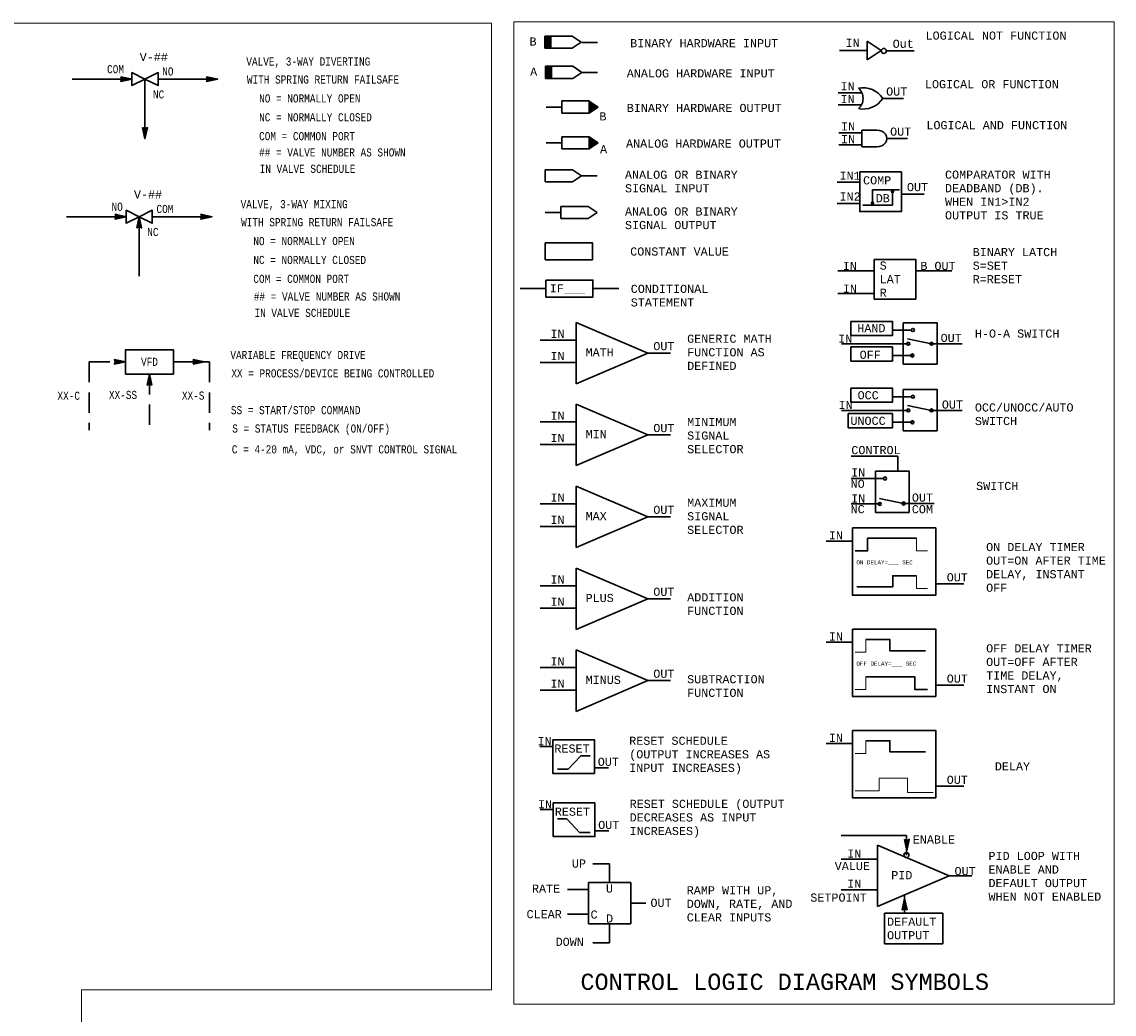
# Model space of a CAD drawing. Header units: inches. Extents: x 1.9 to 32, y 0.4 to 20.5.
# Tile 10 of 10: x 17.1 to 30.6, y 8.3 to 20.5. Entities that reach past the tile are written whole.
import ezdxf
from ezdxf.enums import TextEntityAlignment as Align

# ---------------------------------------------------------------- set-up
doc = ezdxf.new("R2010")
doc.units = ezdxf.units.IN
doc.header["$MEASUREMENT"] = 0
doc.linetypes.add('HIDDEN', pattern=[0.375, 0.25, -0.125])
for name, color, linetype, lineweight in [('M-ANNO-SYMB', 6, 'Continuous', 30), ('M-ANNO-TEXT', 2, 'Continuous', 30), ('M-DIAG-GRPH', 6, 'Continuous', 13)]:
    doc.layers.add(name, color=color, linetype=linetype, lineweight=lineweight)
doc.styles.add('CONTROLTXT', font='monotxt.shx')

# ---------------------------------------------------------------- blocks, each defined once
blk = doc.blocks.new('base')
for p, q in [((3.838, 4.333), (4.508, 4.333)), ((3.838, 4.333), (3.838, 4.033)), ((3.838, 4.033), (4.508, 4.033))]:
    blk.add_line(p, q)

msp = doc.modelspace()

# ---------------------------------------------------------------- hatches: boundary and pattern name
at = {"layer": 'M-ANNO-SYMB', "extrusion": (0, 0, -1)}
for points in [[(-23.647, 20.16), (-23.647, 20.31), (-23.572, 20.31), (-23.572, 20.16)], [(-23.655, 19.789), (-23.655, 19.939), (-23.58, 19.939), (-23.58, 19.789)], [(-24.116, 19.362), (-24.228, 19.437), (-24.116, 19.512)], [(-24.116, 18.923), (-24.228, 18.998), (-24.116, 19.073)], [(-27.861, 18.392), (-27.844, 18.422), (-27.827, 18.392)]]:
    msp.add_hatch(color=256, dxfattribs=at).paths.add_polyline_path(points)
at = {"layer": 'M-ANNO-SYMB'}
for points in [[(27.597, 18.233), (27.581, 18.263), (27.614, 18.263)], [(28.304, 16.528, 1), (28.341, 16.528, 1)], [(28.304, 15.708, 1), (28.341, 15.708, 1)], [(27.961, 14.564, 1), (27.998, 14.564, 1)]]:
    msp.add_hatch(color=256, dxfattribs=at).paths.add_polyline_path(points)

# ---------------------------------------------------------------- linework, layer by layer
for p, q in [((23.572, 20.31), (23.572, 20.16)), ((23.572, 20.31), (23.647, 20.31)), ((23.647, 20.31), (23.647, 20.16)), ((23.906, 20.31), (23.647, 20.31)), ((23.906, 20.31), (24.018, 20.235)), ((23.572, 20.16), (23.647, 20.16)), ((23.906, 20.16), (23.647, 20.16)), ((23.906, 20.16), (24.018, 20.235)), ((24.026, 20.23), (24.218, 20.23)), ((27.193, 20.134), (27.533, 20.134)), ((27.533, 20.248), (27.533, 20.019)), ((27.533, 20.248), (27.703, 20.134)), ((27.533, 20.019), (27.703, 20.134)), ((27.767, 20.128), (28.107, 20.128)), ((23.58, 19.939), (23.58, 19.789)), ((23.58, 19.939), (23.655, 19.939)), ((23.655, 19.939), (23.655, 19.789)), ((23.914, 19.939), (23.655, 19.939)), ((23.914, 19.939), (24.026, 19.864)), ((23.914, 19.789), (24.026, 19.864)), ((24.026, 19.864), (24.218, 19.864)), ((18.499, 19.782), (17.766, 19.782)), ((18.41, 19.763), (18.362, 19.811)), ((18.363, 19.808), (18.366, 19.81)), ((18.363, 19.755), (18.409, 19.801)), ((18.367, 19.753), (18.364, 19.757)), ((18.366, 19.8), (18.374, 19.808)), ((18.376, 19.755), (18.367, 19.764)), ((18.37, 19.794), (18.383, 19.807)), ((18.402, 19.761), (18.371, 19.792)), ((18.385, 19.757), (18.371, 19.771)), ((18.373, 19.787), (18.392, 19.805)), ((18.373, 19.776), (18.4, 19.803)), ((18.373, 19.754), (18.417, 19.799)), ((18.393, 19.759), (18.374, 19.778)), ((18.419, 19.764), (18.375, 19.808)), ((18.386, 19.757), (18.426, 19.797)), ((18.428, 19.766), (18.389, 19.805)), ((18.399, 19.76), (18.435, 19.795)), ((18.436, 19.768), (18.402, 19.802)), ((18.413, 19.763), (18.443, 19.794)), ((18.445, 19.77), (18.415, 19.8)), ((18.426, 19.766), (18.452, 19.792)), ((18.454, 19.772), (18.429, 19.797)), ((18.439, 19.769), (18.461, 19.79)), ((18.462, 19.774), (18.442, 19.794)), ((18.453, 19.772), (18.469, 19.788)), ((18.471, 19.776), (18.455, 19.791)), ((18.466, 19.774), (18.478, 19.786)), ((18.479, 19.777), (18.469, 19.788)), ((18.479, 19.777), (18.486, 19.784)), ((18.488, 19.779), (18.482, 19.785)), ((18.493, 19.78), (18.495, 19.782)), ((18.497, 19.781), (18.495, 19.782)), ((18.659, 19.048), (18.659, 19.782)), ((19.552, 19.782), (18.819, 19.782)), ((19.464, 19.763), (19.415, 19.811)), ((19.416, 19.808), (19.419, 19.81)), ((19.416, 19.755), (19.462, 19.801)), ((19.42, 19.753), (19.417, 19.757)), ((19.42, 19.8), (19.427, 19.808)), ((19.429, 19.755), (19.42, 19.764)), ((19.423, 19.794), (19.436, 19.807)), ((19.455, 19.761), (19.424, 19.792)), ((19.438, 19.757), (19.424, 19.771)), ((19.426, 19.776), (19.453, 19.803)), ((19.426, 19.754), (19.471, 19.799)), ((19.427, 19.787), (19.445, 19.805)), ((19.446, 19.759), (19.427, 19.778)), ((19.472, 19.764), (19.428, 19.808)), ((19.439, 19.757), (19.479, 19.797)), ((19.481, 19.766), (19.442, 19.805)), ((19.453, 19.76), (19.488, 19.795)), ((19.49, 19.768), (19.455, 19.802)), ((19.466, 19.763), (19.496, 19.794)), ((19.498, 19.77), (19.468, 19.8)), ((19.479, 19.766), (19.505, 19.792)), ((19.507, 19.772), (19.482, 19.797)), ((19.492, 19.769), (19.514, 19.79)), ((19.515, 19.774), (19.495, 19.794)), ((19.506, 19.772), (19.522, 19.788)), ((19.524, 19.776), (19.508, 19.791)), ((19.519, 19.774), (19.531, 19.786)), ((19.533, 19.777), (19.522, 19.788)), ((19.532, 19.777), (19.539, 19.784)), ((19.541, 19.779), (19.535, 19.785)), ((19.546, 19.78), (19.548, 19.782)), ((19.55, 19.781), (19.548, 19.782)), ((23.58, 19.789), (23.655, 19.789)), ((23.914, 19.789), (23.655, 19.789)), ((27.177, 19.613), (27.466, 19.613)), ((24.116, 19.512), (24.228, 19.437)), ((24.116, 19.512), (24.116, 19.362)), ((27.177, 19.465), (27.461, 19.465)), ((27.724, 19.544), (27.977, 19.544)), ((23.589, 19.437), (23.782, 19.437)), ((24.116, 19.362), (24.228, 19.437)), ((18.678, 19.137), (18.63, 19.186)), ((18.633, 19.185), (18.631, 19.182)), ((18.64, 19.181), (18.632, 19.173)), ((18.676, 19.128), (18.633, 19.172)), ((18.647, 19.178), (18.634, 19.165)), ((18.674, 19.12), (18.635, 19.159)), ((18.654, 19.174), (18.636, 19.156)), ((18.665, 19.175), (18.638, 19.147)), ((18.673, 19.111), (18.638, 19.146)), ((18.686, 19.185), (18.64, 19.139)), ((18.671, 19.103), (18.641, 19.132)), ((18.686, 19.175), (18.642, 19.13)), ((18.683, 19.161), (18.644, 19.122)), ((18.669, 19.094), (18.644, 19.119)), ((18.681, 19.148), (18.645, 19.113)), ((18.678, 19.135), (18.647, 19.104)), ((18.667, 19.085), (18.647, 19.106)), ((18.68, 19.146), (18.649, 19.177)), ((18.675, 19.122), (18.649, 19.096)), ((18.665, 19.077), (18.65, 19.092)), ((18.672, 19.108), (18.651, 19.087)), ((18.669, 19.095), (18.653, 19.078)), ((18.663, 19.068), (18.653, 19.079)), ((18.666, 19.082), (18.655, 19.07)), ((18.662, 19.059), (18.655, 19.066)), ((18.663, 19.068), (18.656, 19.061)), ((18.682, 19.154), (18.663, 19.173)), ((18.684, 19.163), (18.67, 19.177)), ((18.686, 19.172), (18.677, 19.18)), ((18.687, 19.18), (18.684, 19.184)), ((24.116, 19.073), (24.116, 18.923)), ((24.116, 19.073), (24.228, 18.998)), ((27.182, 19.12), (27.47, 19.12)), ((27.467, 19.154), (27.467, 18.947)), ((27.467, 19.154), (27.651, 19.154)), ((18.661, 19.055), (18.658, 19.053)), ((18.66, 19.051), (18.658, 19.052)), ((23.589, 18.998), (23.782, 18.998)), ((24.116, 18.923), (24.228, 18.998)), ((27.182, 18.972), (27.466, 18.972)), ((27.467, 18.947), (27.651, 18.947)), ((27.772, 19.051), (28.025, 19.051)), ((23.575, 18.668), (23.91, 18.668)), ((23.575, 18.668), (23.575, 18.518)), ((23.91, 18.668), (24.022, 18.593)), ((23.91, 18.518), (24.022, 18.593)), ((24.022, 18.593), (24.214, 18.593)), ((23.575, 18.518), (23.91, 18.518)), ((27.164, 18.513), (27.441, 18.513)), ((27.597, 18.422), (27.93, 18.422)), ((27.597, 18.422), (27.597, 18.233)), ((27.844, 18.422), (27.827, 18.392)), ((27.827, 18.392), (27.861, 18.392)), ((27.844, 18.422), (27.844, 18.233)), ((27.844, 18.422), (27.861, 18.392)), ((27.164, 18.252), (27.441, 18.252)), ((27.597, 18.233), (27.581, 18.263)), ((27.581, 18.263), (27.614, 18.263)), ((27.597, 18.233), (27.614, 18.263)), ((27.952, 18.368), (28.232, 18.368)), ((18.34, 18.071), (18.292, 18.12)), ((18.293, 18.116), (18.295, 18.119)), ((18.296, 18.109), (18.304, 18.117)), ((18.349, 18.073), (18.305, 18.117)), ((19.393, 18.071), (19.345, 18.12)), ((19.346, 18.116), (19.348, 18.119)), ((19.349, 18.109), (19.357, 18.117)), ((19.402, 18.073), (19.358, 18.117)), ((23.576, 18.141), (23.769, 18.141)), ((23.769, 18.215), (24.104, 18.215)), ((23.769, 18.215), (23.769, 18.066)), ((24.104, 18.215), (24.215, 18.141)), ((24.104, 18.066), (24.215, 18.141)), ((27.48, 18.233), (27.844, 18.233)), ((18.429, 18.09), (17.696, 18.09)), ((18.292, 18.063), (18.338, 18.11)), ((18.297, 18.062), (18.293, 18.066)), ((18.306, 18.064), (18.297, 18.073)), ((18.3, 18.102), (18.313, 18.115)), ((18.331, 18.07), (18.3, 18.1)), ((18.314, 18.066), (18.3, 18.08)), ((18.302, 18.063), (18.347, 18.108)), ((18.303, 18.095), (18.321, 18.113)), ((18.303, 18.084), (18.33, 18.112)), ((18.323, 18.068), (18.304, 18.087)), ((18.316, 18.066), (18.356, 18.106)), ((18.357, 18.075), (18.318, 18.114)), ((18.329, 18.069), (18.364, 18.104)), ((18.366, 18.077), (18.332, 18.111)), ((18.342, 18.072), (18.373, 18.102)), ((18.374, 18.079), (18.345, 18.108)), ((18.356, 18.075), (18.382, 18.101)), ((18.383, 18.081), (18.358, 18.106)), ((18.369, 18.078), (18.39, 18.099)), ((18.392, 18.083), (18.372, 18.103)), ((18.382, 18.08), (18.399, 18.097)), ((18.4, 18.084), (18.385, 18.1)), ((18.396, 18.083), (18.407, 18.095)), ((18.409, 18.086), (18.398, 18.097)), ((18.409, 18.086), (18.416, 18.093)), ((18.418, 18.088), (18.411, 18.094)), ((18.422, 18.089), (18.425, 18.091)), ((18.426, 18.09), (18.425, 18.091)), ((18.608, 18.002), (18.559, 17.953)), ((18.606, 18.01), (18.562, 17.966)), ((18.604, 18.019), (18.565, 17.98)), ((18.584, 17.965), (18.566, 17.983)), ((18.602, 18.028), (18.568, 17.993)), ((18.595, 17.964), (18.568, 17.991)), ((18.616, 17.954), (18.569, 18)), ((18.6, 18.036), (18.571, 18.006)), ((18.616, 17.964), (18.571, 18.009)), ((18.613, 17.977), (18.573, 18.017)), ((18.598, 18.045), (18.574, 18.02)), ((18.61, 17.991), (18.575, 18.026)), ((18.597, 18.053), (18.576, 18.033)), ((18.607, 18.004), (18.577, 18.034)), ((18.595, 18.062), (18.579, 18.046)), ((18.604, 18.017), (18.579, 18.043)), ((18.61, 17.993), (18.579, 17.962)), ((18.602, 18.03), (18.58, 18.052)), ((18.593, 18.071), (18.582, 18.06)), ((18.599, 18.044), (18.582, 18.06)), ((18.596, 18.057), (18.584, 18.069)), ((18.591, 18.079), (18.585, 18.073)), ((18.593, 18.07), (18.586, 18.077)), ((18.589, 18.088), (18.588, 18.086)), ((18.59, 18.084), (18.588, 18.086)), ((18.589, 18.09), (18.589, 17.357)), ((18.611, 17.984), (18.592, 17.965)), ((19.482, 18.09), (18.749, 18.09)), ((19.345, 18.063), (19.391, 18.11)), ((19.35, 18.062), (19.346, 18.066)), ((19.359, 18.064), (19.35, 18.073)), ((19.353, 18.102), (19.366, 18.115)), ((19.367, 18.066), (19.353, 18.08)), ((19.385, 18.07), (19.354, 18.1)), ((19.355, 18.063), (19.4, 18.108)), ((19.356, 18.095), (19.374, 18.113)), ((19.356, 18.084), (19.383, 18.112)), ((19.376, 18.068), (19.357, 18.087)), ((19.369, 18.066), (19.409, 18.106)), ((19.41, 18.075), (19.371, 18.114)), ((19.382, 18.069), (19.417, 18.104)), ((19.419, 18.077), (19.385, 18.111)), ((19.395, 18.072), (19.426, 18.102)), ((19.428, 18.079), (19.398, 18.108)), ((19.409, 18.075), (19.435, 18.101)), ((19.436, 18.081), (19.411, 18.106)), ((19.422, 18.078), (19.443, 18.099)), ((19.445, 18.083), (19.425, 18.103)), ((19.435, 18.08), (19.452, 18.097)), ((19.454, 18.084), (19.438, 18.1)), ((19.449, 18.083), (19.46, 18.095)), ((19.462, 18.086), (19.451, 18.097)), ((19.462, 18.086), (19.469, 18.093)), ((19.471, 18.088), (19.465, 18.094)), ((19.475, 18.089), (19.478, 18.091)), ((19.479, 18.09), (19.478, 18.091)), ((23.769, 18.066), (24.104, 18.066)), ((18.563, 17.954), (18.56, 17.957)), ((18.57, 17.958), (18.562, 17.965)), ((18.577, 17.961), (18.564, 17.974)), ((18.613, 17.976), (18.599, 17.962)), ((18.615, 17.967), (18.606, 17.958)), ((18.617, 17.958), (18.613, 17.955)), ((27.172, 17.423), (27.618, 17.423)), ((28.125, 17.423), (28.572, 17.423)), ((23.267, 17.206), (23.584, 17.206)), ((24.163, 17.206), (24.479, 17.206)), ((27.172, 17.144), (27.618, 17.144)), ((23.958, 16.791), (23.958, 16.037)), ((23.958, 16.791), (24.836, 16.414)), ((27.842, 16.697), (28.074, 16.697)), ((23.512, 16.574), (23.959, 16.574)), ((27.216, 16.528), (28.037, 16.528)), ((28.322, 16.528), (28.026, 16.588)), ((28.322, 16.528), (28.697, 16.528)), ((23.958, 16.037), (24.836, 16.414)), ((24.836, 16.414), (25.115, 16.414)), ((27.842, 16.384), (28.087, 16.384)), ((23.512, 16.296), (23.959, 16.296)), ((27.842, 15.876), (28.074, 15.876)), ((23.958, 15.784), (24.836, 15.407)), ((23.958, 15.784), (23.958, 15.03)), ((27.216, 15.708), (28.037, 15.708)), ((28.322, 15.708), (28.026, 15.768)), ((28.322, 15.708), (28.697, 15.708)), ((23.512, 15.568), (23.959, 15.568)), ((27.3, 15.67), (27.842, 15.67)), ((27.3, 15.494), (27.3, 15.67)), ((27.842, 15.67), (27.842, 15.494)), ((27.842, 15.494), (27.3, 15.494)), ((27.842, 15.563), (28.087, 15.563)), ((23.958, 15.03), (24.836, 15.407)), ((24.836, 15.407), (25.115, 15.407)), ((23.512, 15.289), (23.959, 15.289)), ((27.909, 15.146), (27.333, 15.146)), ((27.909, 14.963), (27.909, 15.146)), ((23.958, 14.778), (23.958, 14.023)), ((23.958, 14.778), (24.836, 14.4)), ((27.333, 14.872), (27.732, 14.872)), ((23.512, 14.561), (23.959, 14.561)), ((27.333, 14.559), (27.685, 14.559)), ((27.979, 14.564), (27.683, 14.625)), ((27.979, 14.564), (28.354, 14.564)), ((23.958, 14.023), (24.836, 14.4)), ((24.836, 14.4), (25.115, 14.4)), ((23.512, 14.283), (23.959, 14.283)), ((27.029, 14.103), (27.351, 14.103)), ((23.958, 13.771), (23.958, 13.016)), ((23.958, 13.771), (24.836, 13.393)), ((28.375, 13.577), (28.721, 13.577)), ((23.512, 13.554), (23.959, 13.554)), ((23.958, 13.016), (24.836, 13.393)), ((24.836, 13.393), (25.115, 13.393)), ((23.512, 13.276), (23.959, 13.276)), ((23.958, 12.764), (24.836, 12.387)), ((23.958, 12.764), (23.958, 12.009)), ((27.029, 12.858), (27.351, 12.858)), ((23.512, 12.547), (23.959, 12.547)), ((23.958, 12.009), (24.836, 12.387)), ((24.836, 12.387), (25.115, 12.387)), ((23.512, 12.269), (23.959, 12.269)), ((28.375, 12.333), (28.721, 12.333)), ((23.508, 11.579), (23.669, 11.579)), ((27.029, 11.614), (27.351, 11.614)), ((23.857, 11.298), (24.012, 11.463)), ((24.012, 11.463), (24.13, 11.463)), ((23.728, 11.298), (23.857, 11.298)), ((24.181, 11.316), (24.354, 11.316)), ((28.375, 11.088), (28.721, 11.088)), ((23.513, 10.803), (23.674, 10.803)), ((23.843, 10.687), (23.726, 10.687)), ((23.998, 10.522), (23.843, 10.687)), ((24.128, 10.522), (23.998, 10.522)), ((24.186, 10.54), (24.359, 10.54)), ((28.014, 10.482), (27.214, 10.482)), ((28.014, 10.242), (28.014, 10.482)), ((27.66, 10.364), (28.537, 9.987)), ((27.66, 10.364), (27.66, 9.609)), ((28.039, 10.385), (27.99, 10.434)), ((27.994, 10.433), (27.991, 10.43)), ((28.001, 10.429), (27.993, 10.422)), ((28.037, 10.377), (27.993, 10.421)), ((28.008, 10.426), (27.995, 10.413)), ((28.035, 10.368), (27.996, 10.407)), ((28.015, 10.422), (27.997, 10.404)), ((28.026, 10.423), (27.999, 10.396)), ((28.033, 10.36), (27.999, 10.394)), ((28.047, 10.433), (28, 10.387)), ((28.047, 10.423), (28.002, 10.379)), ((28.031, 10.351), (28.002, 10.381)), ((28.044, 10.41), (28.004, 10.37)), ((28.03, 10.342), (28.005, 10.367)), ((28.041, 10.397), (28.006, 10.361)), ((28.028, 10.334), (28.007, 10.354)), ((28.038, 10.383), (28.008, 10.353)), ((28.041, 10.394), (28.01, 10.425)), ((28.035, 10.37), (28.01, 10.344)), ((28.026, 10.325), (28.01, 10.341)), ((28.033, 10.357), (28.012, 10.335)), ((28.03, 10.343), (28.013, 10.327)), ((28.042, 10.403), (28.023, 10.422)), ((28.044, 10.411), (28.03, 10.425)), ((28.046, 10.42), (28.037, 10.429)), ((28.048, 10.429), (28.044, 10.432)), ((28.024, 10.316), (28.013, 10.327)), ((28.027, 10.33), (28.015, 10.318)), ((28.022, 10.308), (28.016, 10.314)), ((28.024, 10.317), (28.017, 10.31)), ((28.021, 10.303), (28.019, 10.301)), ((28.02, 10.299), (28.019, 10.301)), ((24.366, 10.134), (24.161, 10.134)), ((24.366, 9.904), (24.366, 10.134)), ((27.214, 10.191), (27.66, 10.191)), ((27.66, 9.609), (28.537, 9.987)), ((28.537, 9.987), (28.817, 9.987)), ((23.85, 9.818), (24.107, 9.818)), ((24.107, 9.904), (24.626, 9.904)), ((24.107, 9.396), (24.107, 9.904)), ((24.626, 9.904), (24.626, 9.396)), ((27.214, 9.816), (27.66, 9.816)), ((27.979, 9.647), (28, 9.668)), ((27.983, 9.67), (28.004, 9.649)), ((27.99, 9.529), (27.99, 9.752)), ((24.626, 9.65), (24.814, 9.65)), ((27.745, 9.153), (27.745, 9.529)), ((27.745, 9.529), (28.462, 9.529)), ((27.963, 9.575), (27.967, 9.571)), ((27.964, 9.58), (28.009, 9.625)), ((27.964, 9.57), (28.011, 9.616)), ((27.965, 9.583), (27.974, 9.575)), ((27.967, 9.594), (28.007, 9.633)), ((27.967, 9.592), (27.981, 9.578)), ((27.969, 9.601), (27.988, 9.582)), ((27.97, 9.607), (28.005, 9.642)), ((27.97, 9.609), (28.001, 9.578)), ((27.972, 9.618), (28.021, 9.569)), ((27.973, 9.62), (28.003, 9.651)), ((27.974, 9.627), (28.018, 9.583)), ((27.976, 9.633), (28.001, 9.659)), ((27.976, 9.635), (28.015, 9.596)), ((27.978, 9.644), (28.012, 9.609)), ((27.98, 9.652), (28.009, 9.623)), ((27.982, 9.661), (28.007, 9.636)), ((27.985, 9.58), (28.013, 9.608)), ((27.996, 9.581), (28.014, 9.599)), ((28.003, 9.577), (28.016, 9.59)), ((28.01, 9.574), (28.018, 9.582)), ((28.017, 9.57), (28.02, 9.573)), ((28.462, 9.529), (28.462, 9.153)), ((24.626, 9.396), (24.107, 9.396)), ((24.366, 9.396), (24.366, 9.165)), ((24.366, 9.165), (24.161, 9.165)), ((28.462, 9.153), (27.745, 9.153))]:
    msp.add_line(p, q, dxfattribs=at)
at = {"layer": 'M-ANNO-SYMB', "linetype": 'HIDDEN'}
for p, q in [((17.975, 16.305), (18.42, 16.305)), ((17.975, 16.305), (17.975, 15.466)), ((19.008, 16.305), (19.453, 16.305)), ((19.453, 16.305), (19.453, 15.466)), ((18.714, 16.155), (18.714, 15.466))]:
    msp.add_line(p, q, dxfattribs=at)
at = {"layer": 'M-ANNO-SYMB', "linetype": 'Continuous'}
for p, q in [((18.42, 16.305), (18.282, 16.335)), ((18.282, 16.335), (18.297, 16.305)), ((18.282, 16.276), (18.42, 16.305)), ((18.297, 16.305), (18.282, 16.276)), ((18.283, 16.332), (18.329, 16.286)), ((18.331, 16.324), (18.283, 16.276)), ((18.288, 16.334), (18.284, 16.33)), ((18.284, 16.279), (18.286, 16.277)), ((18.287, 16.286), (18.295, 16.279)), ((18.297, 16.332), (18.288, 16.323)), ((18.305, 16.33), (18.291, 16.316)), ((18.322, 16.326), (18.291, 16.295)), ((18.291, 16.293), (18.304, 16.28)), ((18.293, 16.332), (18.338, 16.288)), ((18.294, 16.311), (18.321, 16.284)), ((18.294, 16.3), (18.312, 16.282)), ((18.314, 16.328), (18.295, 16.309)), ((18.34, 16.322), (18.296, 16.279)), ((18.307, 16.33), (18.347, 16.29)), ((18.348, 16.321), (18.309, 16.282)), ((18.32, 16.327), (18.355, 16.291)), ((18.357, 16.319), (18.323, 16.284)), ((18.333, 16.324), (18.364, 16.293)), ((18.365, 16.317), (18.336, 16.287)), ((18.347, 16.321), (18.373, 16.295)), ((18.374, 16.315), (18.349, 16.29)), ((18.36, 16.318), (18.381, 16.297)), ((18.383, 16.313), (18.363, 16.293)), ((18.373, 16.315), (18.39, 16.299)), ((18.391, 16.311), (18.376, 16.296)), ((18.387, 16.312), (18.398, 16.301)), ((18.4, 16.31), (18.389, 16.299)), ((18.4, 16.31), (18.407, 16.303)), ((18.409, 16.308), (18.402, 16.302)), ((18.413, 16.307), (18.416, 16.304)), ((18.417, 16.306), (18.416, 16.304)), ((19.25, 16.335), (19.265, 16.305)), ((19.265, 16.305), (19.25, 16.276)), ((19.389, 16.305), (19.251, 16.335)), ((19.251, 16.332), (19.298, 16.286)), ((19.299, 16.324), (19.251, 16.276)), ((19.251, 16.276), (19.389, 16.305)), ((19.256, 16.334), (19.252, 16.33)), ((19.252, 16.279), (19.255, 16.277)), ((19.255, 16.286), (19.263, 16.279)), ((19.265, 16.332), (19.256, 16.323)), ((19.273, 16.33), (19.259, 16.316)), ((19.259, 16.293), (19.272, 16.28)), ((19.291, 16.326), (19.26, 16.295)), ((19.262, 16.332), (19.306, 16.288)), ((19.262, 16.311), (19.289, 16.284)), ((19.262, 16.3), (19.28, 16.282)), ((19.282, 16.328), (19.263, 16.309)), ((19.308, 16.322), (19.264, 16.279)), ((19.275, 16.33), (19.315, 16.29)), ((19.317, 16.321), (19.277, 16.282)), ((19.288, 16.327), (19.323, 16.291)), ((19.325, 16.319), (19.291, 16.284)), ((19.302, 16.324), (19.332, 16.293)), ((19.334, 16.317), (19.304, 16.287)), ((19.315, 16.321), (19.341, 16.295)), ((19.342, 16.315), (19.317, 16.29)), ((19.328, 16.318), (19.349, 16.297)), ((19.351, 16.313), (19.331, 16.293)), ((19.342, 16.315), (19.358, 16.299)), ((19.36, 16.311), (19.344, 16.296)), ((19.355, 16.312), (19.367, 16.301)), ((19.368, 16.31), (19.357, 16.299)), ((19.368, 16.31), (19.375, 16.303)), ((19.377, 16.308), (19.371, 16.302)), ((19.381, 16.307), (19.384, 16.304)), ((19.386, 16.306), (19.384, 16.304)), ((18.684, 16.017), (18.714, 16.155)), ((18.724, 16.11), (18.699, 16.085)), ((18.722, 16.118), (18.701, 16.098)), ((18.72, 16.127), (18.704, 16.111)), ((18.73, 16.082), (18.704, 16.108)), ((18.727, 16.095), (18.706, 16.117)), ((18.718, 16.135), (18.707, 16.125)), ((18.724, 16.109), (18.707, 16.125)), ((18.721, 16.122), (18.709, 16.134)), ((18.716, 16.144), (18.71, 16.138)), ((18.718, 16.135), (18.711, 16.142)), ((18.714, 16.153), (18.713, 16.151)), ((18.715, 16.149), (18.713, 16.151)), ((18.714, 16.155), (18.743, 16.017)), ((18.733, 16.066), (18.684, 16.018)), ((18.714, 16.032), (18.684, 16.017)), ((18.688, 16.019), (18.685, 16.022)), ((18.731, 16.075), (18.687, 16.031)), ((18.695, 16.022), (18.687, 16.03)), ((18.702, 16.026), (18.689, 16.039)), ((18.729, 16.084), (18.69, 16.045)), ((18.709, 16.029), (18.691, 16.048)), ((18.727, 16.092), (18.693, 16.058)), ((18.72, 16.029), (18.693, 16.056)), ((18.741, 16.018), (18.694, 16.065)), ((18.725, 16.101), (18.696, 16.071)), ((18.741, 16.029), (18.696, 16.073)), ((18.738, 16.042), (18.698, 16.082)), ((18.735, 16.055), (18.7, 16.091)), ((18.732, 16.069), (18.702, 16.099)), ((18.735, 16.058), (18.704, 16.027)), ((18.743, 16.017), (18.714, 16.032)), ((18.737, 16.049), (18.717, 16.03)), ((18.738, 16.041), (18.724, 16.027)), ((18.74, 16.032), (18.731, 16.023)), ((18.742, 16.023), (18.738, 16.02))]:
    msp.add_line(p, q, dxfattribs=at)
at = {"layer": 'M-ANNO-SYMB', "color": 6}
msp.add_line((23.85, 9.515), (24.107, 9.515), dxfattribs=at)
at = {"layer": 'M-ANNO-SYMB', "linetype": 'Continuous', "flags": 128}
for points in [[(18.659, 19.782), (18.819, 19.862), (18.819, 19.702), (18.659, 19.782), (18.499, 19.862), (18.499, 19.702), (18.659, 19.782)], [(18.589, 18.09), (18.749, 18.17), (18.749, 18.01), (18.589, 18.09), (18.429, 18.17), (18.429, 18.01), (18.589, 18.09)]]:
    msp.add_lwpolyline(points, dxfattribs=at)
at = {"layer": 'M-ANNO-SYMB', "flags": 128}
for points in [[(27.383, 13.981), (27.537, 13.981), (27.537, 14.137), (28.138, 14.137)], [(27.404, 13.54), (27.845, 13.54), (27.845, 13.677), (28.138, 13.677)], [(28.25, 12.755), (27.81, 12.755), (27.81, 12.892), (27.516, 12.892)], [(28.272, 12.276), (28.118, 12.276), (28.118, 12.433), (27.516, 12.433)], [(28.25, 11.511), (27.81, 11.511), (27.81, 11.648), (27.516, 11.648)]]:
    msp.add_lwpolyline(points, dxfattribs=at)
at = {"layer": 'M-ANNO-SYMB'}
for centre, radius in [((27.736, 20.128), 0.0313), ((28.093, 16.697), 0.0188), ((28.037, 16.528), 0.0188), ((28.322, 16.528), 0.0188), ((28.087, 16.384), 0.0188), ((28.093, 15.876), 0.0188), ((28.037, 15.708), 0.0188), ((28.322, 15.708), 0.0188), ((28.087, 15.563), 0.0188), ((27.75, 14.872), 0.0188), ((27.685, 14.559), 0.0188), ((27.979, 14.564), 0.0188), ((28.014, 10.242), 0.0313)]:
    msp.add_circle(centre, radius, dxfattribs=at)
for centre, radius, start, end in [((27.482, 19.386), 0.288, 33.025, 101.623), ((27.313, 19.544), 0.168, 311.5983, 48.4017), ((27.482, 19.701), 0.288, 258.377, 326.975)]:
    msp.add_arc(centre, radius, start, end, dxfattribs=at)
msp.add_ellipse((27.651, 19.051), major_axis=(-0.121, 0), ratio=0.85591, start_param=1.570796, end_param=4.712389, dxfattribs=at)
for points in [[(18.361, 19.811), (18.499, 19.782), (18.361, 19.752), (18.376, 19.782)], [(19.414, 19.811), (19.552, 19.782), (19.414, 19.752), (19.429, 19.782)], [(18.63, 19.186), (18.659, 19.048), (18.689, 19.186), (18.659, 19.172)], [(27.441, 18.641), (27.952, 18.641), (27.952, 18.153), (27.441, 18.153)], [(18.291, 18.12), (18.429, 18.09), (18.291, 18.061), (18.306, 18.09)], [(19.344, 18.12), (19.482, 18.09), (19.344, 18.061), (19.359, 18.09)], [(18.559, 17.952), (18.589, 18.09), (18.618, 17.952), (18.589, 17.967)], [(23.577, 17.769), (24.156, 17.769), (24.156, 17.56), (23.577, 17.56)], [(27.618, 17.564), (28.128, 17.564), (28.128, 17.075), (27.618, 17.075)], [(23.584, 17.311), (24.163, 17.311), (24.163, 17.101), (23.584, 17.101)], [(27.331, 16.803), (27.842, 16.803), (27.842, 16.628), (27.331, 16.628)], [(27.975, 16.787), (28.39, 16.787), (28.39, 16.279), (27.975, 16.279)], [(27.331, 16.49), (27.842, 16.49), (27.842, 16.315), (27.331, 16.315)], [(27.331, 15.983), (27.842, 15.983), (27.842, 15.808), (27.331, 15.808)], [(27.975, 15.967), (28.39, 15.967), (28.39, 15.459), (27.975, 15.459)], [(27.632, 14.963), (28.047, 14.963), (28.047, 14.454), (27.632, 14.454)], [(27.351, 14.264), (28.375, 14.264), (28.375, 13.436), (27.351, 13.436)], [(27.351, 13.02), (28.375, 13.02), (28.375, 12.192), (27.351, 12.192)], [(27.351, 11.775), (28.375, 11.775), (28.375, 10.947), (27.351, 10.947)], [(23.669, 11.66), (24.181, 11.66), (24.181, 11.246), (23.669, 11.246)], [(23.674, 10.884), (24.186, 10.884), (24.186, 10.47), (23.674, 10.47)], [(27.99, 10.435), (28.02, 10.297), (28.049, 10.435), (28.02, 10.42)], [(28.021, 9.569), (27.991, 9.707), (27.962, 9.569), (27.991, 9.583)]]:
    msp.add_3dface(points, dxfattribs=at)
at = {"layer": 'M-ANNO-SYMB', "linetype": 'Continuous'}
msp.add_3dface([(18.42, 16.155), (19.008, 16.155), (19.008, 16.455), (18.42, 16.455)], dxfattribs=at)
at = {"layer": 'M-DIAG-GRPH'}
for p, q in [((1.85, 20.469), (22.917, 20.469)), ((22.917, 8.585), (22.917, 20.469)), ((23.191, 20.485), (30.566, 20.485)), ((23.191, 8.41), (23.191, 20.485)), ((30.566, 20.485), (30.566, 8.41)), ((17.88, 0.802), (17.88, 8.585)), ((17.88, 8.585), (22.917, 8.585)), ((30.566, 8.41), (23.191, 8.41))]:
    msp.add_line(p, q, dxfattribs=at)
at = {"layer": 'M-DIAG-GRPH', "flags": 128}
for points in [[(28.272, 13.981), (28.138, 13.981), (28.138, 14.137)], [(28.272, 13.521), (28.138, 13.521), (28.138, 13.677)], [(27.383, 12.736), (27.516, 12.736), (27.516, 12.892)], [(27.383, 12.276), (27.516, 12.276), (27.516, 12.433)], [(27.383, 11.491), (27.516, 11.491), (27.516, 11.648)], [(27.383, 11.032), (27.679, 11.032), (27.679, 11.189), (28.026, 11.189), (28.026, 11.01), (28.342, 11.01)]]:
    msp.add_lwpolyline(points, dxfattribs=at)

# ---------------------------------------------------------------- block references
at = {"layer": 'M-ANNO-SYMB', "xscale": 0.4997087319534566, "yscale": 0.4997087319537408, "zscale": 0.4997087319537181}
for p in [(21.864, 17.347), (21.864, 16.908)]:
    msp.add_blockref('base', p, dxfattribs=at)

# ---------------------------------------------------------------- texts
at = {"layer": 'M-ANNO-TEXT', "color": 3, "linetype": 'Continuous', "style": 'CONTROLTXT'}
for p in [(18.594, 20.004), (18.523, 18.313)]:
    msp.add_text('V-##', height=0.1, dxfattribs=at).set_placement(p)
at = {"layer": 'M-ANNO-TEXT', "color": 3, "linetype": 'Continuous', "style": 'CONTROLTXT', "width": 0.8}
for s, p in [('VALVE, 3-WAY DIVERTING', (19.904, 19.948)), ('COM', (18.193, 19.853)), ('NO', (18.871, 19.826)), ('WITH SPRING RETURN FAILSAFE', (19.911, 19.726)), ('NC', (18.757, 19.543)), ('NO = NORMALLY OPEN', (20.061, 19.494)), ('NC = NORMALLY CLOSED', (20.061, 19.262)), ('COM = COMMON PORT', (20.061, 19.03)), ('## = VALVE NUMBER AS SHOWN', (20.061, 18.83)), ('IN VALVE SCHEDULE', (20.068, 18.629)), ('NO', (18.248, 18.162)), ('VALVE, 3-WAY MIXING', (19.834, 18.194)), ('COM', (18.8, 18.135)), ('WITH SPRING RETURN FAILSAFE', (19.84, 17.972)), ('NC', (18.687, 17.852)), ('NO = NORMALLY OPEN', (19.99, 17.74)), ('NC = NORMALLY CLOSED', (19.99, 17.508)), ('COM = COMMON PORT', (19.99, 17.276)), ('## = VALVE NUMBER AS SHOWN', (19.996, 17.059)), ('IN VALVE SCHEDULE', (20.004, 16.858)), ('VARIABLE FREQUENCY DRIVE', (19.708, 16.34)), ('XX = PROCESS/DEVICE BEING CONTROLLED', (19.72, 16.114)), ('SS = START/STOP COMMAND', (19.714, 15.662)), ('S = STATUS FEEDBACK (ON/OFF)', (19.731, 15.436)), ('C = 4-20 mA, VDC, or SNVT CONTROL SIGNAL', (19.726, 15.18))]:
    msp.add_text(s, height=0.1, dxfattribs=at).set_placement(p)
at = {"layer": 'M-ANNO-TEXT', "color": 3, "style": 'CONTROLTXT'}
msp.add_text('IF___', height=0.1, dxfattribs=at).set_placement((23.633, 17.159))
at = {"layer": 'M-ANNO-TEXT', "color": 3, "linetype": 'Continuous', "style": 'CONTROLTXT', "width": 0.8}
for s, p in [('VFD', (18.714, 16.256)), ('XX-C', (17.722, 15.839)), ('XX-S', (19.251, 15.841))]:
    msp.add_text(s, height=0.1, dxfattribs=at).set_placement(p, align=Align.CENTER)
at = {"layer": 'M-ANNO-TEXT', "color": 3, "style": 'CONTROLTXT', "width": 0.8}
msp.add_text('XX-SS', height=0.1, dxfattribs=at).set_placement((18.216, 15.849))
at = {"layer": 'M-ANNO-TEXT', "color": 3, "attachment_point": 1, "style": 'CONTROLTXT'}
for s, insert, char_height, width in [('B', (23.383, 20.293), 0.1, 0.8), ('BINARY HARDWARE INPUT', (24.62, 20.273), 0.1, 1.926), ('IN', (27.266, 20.277), 0.1, 0.8), ('Out', (27.845, 20.266), 0.1, 0.8), ('LOGICAL NOT FUNCTION', (28.249, 20.366), 0.1, 1.83219), ('A', (23.391, 19.922), 0.1, 0.8), ('ANALOG HARDWARE INPUT', (24.578, 19.902), 0.1, 2.12072), ('IN', (27.205, 19.743), 0.1, 0.8), ('LOGICAL OR FUNCTION', (28.241, 19.769), 0.1, 1.73142), ('OUT', (27.765, 19.679), 0.1, 0.8), ('BINARY HARDWARE OUTPUT', (24.578, 19.477), 0.1, 2.1431), ('IN', (27.205, 19.586), 0.1, 0.8), ('B', (24.242, 19.373), 0.1, 0.8), ('IN', (27.21, 19.25), 0.1, 0.8), ('LOGICAL AND FUNCTION', (28.259, 19.265), 0.1, 1.80674), ('IN', (27.21, 19.093), 0.1, 0.8), ('OUT', (27.813, 19.186), 0.1, 0.8), ('A', (24.25, 18.97), 0.1, 0.8), ('ANALOG HARDWARE OUTPUT', (24.569, 19.039), 0.1, 2.16415), ('ANALOG OR BINARY SIGNAL INPUT', (24.556, 18.656), 0.1, 1.54), ('COMPARATOR WITH DEADBAND (DB).\\PWHEN IN1>IN2 OUTPUT IS TRUE', (28.488, 18.657), 0.1, 1.5714), ('IN1', (27.192, 18.644), 0.1, 0.8), ('COMP', (27.481, 18.587), 0.1, 0.8), ('IN2', (27.192, 18.388), 0.1, 0.8), ('OUT', (28.02, 18.504), 0.1, 0.8), ('DB', (27.637, 18.367), 0.1, 0.8), ('ANALOG OR BINARY SIGNAL OUTPUT', (24.556, 18.204), 0.1, 1.5734), ('CONSTANT VALUE', (24.62, 17.712), 0.1, 1.9846), ('BINARY LATCH\\PS=SET\\PR=RESET', (28.828, 17.705), 0.1, 1.16536), ('IN', (27.232, 17.535), 0.1, 0.8), ('S \\PLAT\\PR', (27.685, 17.539), 0.1, 0.8), ('B OUT', (28.185, 17.535), 0.1, 0.8), ('CONDITIONAL STATEMENT', (24.627, 17.253), 0.1, 1.01264), ('IN', (27.233, 17.256), 0.1, 0.8), ('IN', (23.641, 16.7), 0.1, 0.8), ('GENERIC MATH FUNCTION AS DEFINED', (25.32, 16.64), 0.1, 1.0901), ('IN', (27.176, 16.641), 0.1, 0.15423), ('HAND', (27.41, 16.769), 0.1, 0.36665), ('OUT', (28.434, 16.65), 0.1, 0.8), ('H-O-A SWITCH', (28.855, 16.703), 0.1, 1.4616), ('OUT', (24.904, 16.549), 0.1, 0.8), ('IN', (23.641, 16.427), 0.1, 0.8), ('MATH', (24.072, 16.473), 0.1, 0.8), ('OFF', (27.439, 16.443), 0.1, 0.37403), ('OCC', (27.414, 15.945), 0.1, 0.8), ('IN', (27.18, 15.826), 0.1, 0.1658), ('OUT', (28.449, 15.831), 0.1, 0.8), ('OCC/UNOCC/AUTO\\PSWITCH', (28.855, 15.795), 0.1, 1.5909), ('IN', (23.641, 15.693), 0.1, 0.8), ('MINIMUM SIGNAL SELECTOR', (25.32, 15.616), 0.1, 1.0901), ('UNOCC', (27.326, 15.631), 0.1, 0.8), ('MIN', (24.072, 15.466), 0.1, 0.8), ('OUT', (24.904, 15.542), 0.1, 0.8), ('IN', (23.641, 15.42), 0.1, 0.8), ('CONTROL', (27.337, 15.271), 0.1, 0.566), ('IN', (27.335, 14.995), 0.1, 0.8), ('NO', (27.328, 14.857), 0.1, 0.8), ('SWITCH', (28.87, 14.83), 0.1, 0.56699), ('IN', (23.641, 14.687), 0.1, 0.8), ('IN', (27.335, 14.675), 0.1, 0.8), ('OUT', (28.081, 14.687), 0.1, 0.8), ('OUT', (24.904, 14.536), 0.1, 0.8), ('MAXIMUM SIGNAL SELECTOR', (25.32, 14.624), 0.1, 1.1676), ('NC', (27.328, 14.545), 0.1, 0.8), ('COM', (28.08, 14.544), 0.1, 0.8), ('IN', (23.641, 14.413), 0.1, 0.8), ('MAX', (24.072, 14.459), 0.1, 0.8), ('IN', (27.061, 14.223), 0.1, 0.8), ('ON DELAY TIMER\\POUT=ON AFTER TIME DELAY, INSTANT OFF', (28.993, 14.079), 0.1, 1.5119), ('ON DELAY=___ SEC', (27.399, 13.866), 0.05, 0.9752), ('OUT', (28.509, 13.707), 0.1, 0.8), ('IN', (23.641, 13.68), 0.1, 0.8), ('PLUS', (24.072, 13.453), 0.1, 0.8), ('OUT', (24.904, 13.529), 0.1, 0.8), ('ADDITION FUNCTION', (25.32, 13.461), 0.1, 1.1676), ('IN', (23.641, 13.407), 0.1, 0.8), ('IN', (27.061, 12.979), 0.1, 0.8), ('OFF DELAY TIMER\\POUT=OFF AFTER TIME DELAY, INSTANT ON', (28.993, 12.834), 0.1, 1.5119), ('IN', (23.641, 12.673), 0.1, 0.8), ('OFF DELAY=___ SEC', (27.399, 12.621), 0.05, 0.9752), ('OUT', (24.904, 12.522), 0.1, 0.8), ('IN', (23.641, 12.4), 0.1, 0.8), ('MINUS', (24.072, 12.446), 0.1, 0.8), ('SUBTRACTION FUNCTION', (25.32, 12.454), 0.1, 1.3071), ('OUT', (28.509, 12.462), 0.1, 0.8), ('IN', (23.482, 11.693), 0.1, 0.18197), ('RESET SCHEDULE \\P(OUTPUT INCREASES AS INPUT INCREASES)', (24.608, 11.698), 0.1, 1.9305), ('IN', (27.061, 11.734), 0.1, 0.8), ('RESET', (23.689, 11.602), 0.1, 0.45442), ('OUT', (24.222, 11.439), 0.1, 0.8), ('DELAY ', (29.1, 11.383), 0.1, 1.5119), ('OUT', (28.509, 11.218), 0.1, 0.8), ('IN', (23.487, 10.917), 0.1, 0.16249), ('RESET SCHEDULE (OUTPUT DECREASES AS INPUT INCREASES)', (24.613, 10.922), 0.1, 2.39867), ('RESET', (23.694, 10.826), 0.1, 0.45442), ('OUT', (24.227, 10.663), 0.1, 0.8), ('ENABLE', (28.092, 10.484), 0.1, 0.8), ('IN', (27.287, 10.311), 0.1, 0.8), ('PID LOOP WITH ENABLE AND DEFAULT OUTPUT\\PWHEN NOT ENABLED', (29.022, 10.282), 0.1, 1.3314), ('UP', (23.904, 10.189), 0.1, 0.3691), ('VALUE', (27.133, 10.158), 0.1, 0.8), ('OUT', (28.605, 10.096), 0.1, 0.8), ('IN', (27.287, 9.941), 0.1, 0.8), ('PID', (27.827, 10.046), 0.1, 0.8), ('RATE', (23.413, 9.88), 0.1, 0.4312), ('U', (24.322, 9.882), 0.1, 0.13875), ('RAMP WITH UP, DOWN, RATE, AND CLEAR INPUTS', (25.315, 9.86), 0.1, 1.3314), ('OUT', (24.869, 9.706), 0.1, 0.5319), ('SETPOINT', (26.833, 9.77), 0.1, 0.8), ('CLEAR', (23.347, 9.566), 0.1, 0.53189), ('C', (24.133, 9.562), 0.1, 0.13875), ('D', (24.324, 9.513), 0.1, 0.13875), ('DEFAULT OUTPUT', (27.776, 9.474), 0.1, 0.8), ('DOWN', (23.704, 9.226), 0.1, 0.449), ('CONTROL LOGIC DIAGRAM SYMBOLS', (24.009, 8.785), 0.2, 5.81706)]:
    msp.add_mtext(s, dxfattribs=dict(at, insert=insert, char_height=char_height, width=width))

doc.saveas('drawing.dxf')
